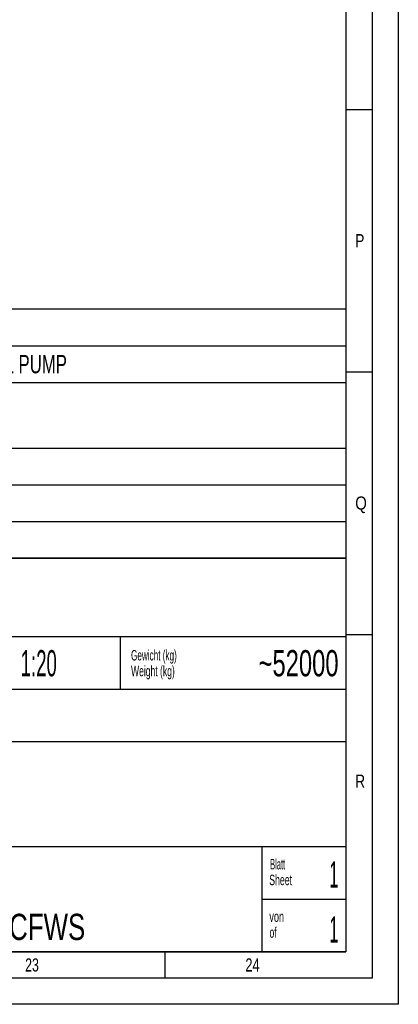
# Model space of a CAD drawing. Header units: millimetres. Extents: x 0 to 1189, y 0 to 841.
# Tile 60 of 106: x 1117 to 1189, y 0 to 188. Entities that reach past the tile are written whole.
import ezdxf
from ezdxf.enums import TextEntityAlignment as Align

# ---------------------------------------------------------------- set-up
doc = ezdxf.new("R2010")
doc.units = ezdxf.units.MM
doc.header["$LTSCALE"] = 65.395
doc.layers.get('0').update_dxf_attribs({"linetype": 'CONTINUOUS'})
doc.styles.get("Standard").update_dxf_attribs({"font": 'txt', "width": 0.6})
doc.styles.add('TEXTSTYLE_2', font='txt')
doc.styles.add('TEXTSTYLE_3', font='txt', dxfattribs={"width": 0.8})

# ---------------------------------------------------------------- blocks, each defined once
blk = doc.blocks.new('*T1006')
at = {"color": 2, "linetype": 'Continuous'}
for p, q in [((0, 0), (278, 0)), ((0, 0), (0, -47.5)), ((278, 0), (278, -47.5)), ((0, -7), (278, -7)), ((8, -7), (8, -47.5)), ((0, -14), (278, -14)), ((0, -26.5), (278, -26.5)), ((0, -33.5), (278, -33.5)), ((0, -40.5), (278, -40.5)), ((0, -47.5), (278, -47.5))]:
    blk.add_line(p, q, dxfattribs=at)
for s, width, p in [('Anmerkung / REMARKS', 0.674185, (1.05, -5.25)), ('SPACE REQUIRED FOR MEASURING TORSIONAL VIBRATIONS, AND/OR FOR REMOVAL OF THE VIBRATION DAMPER AND/OR LUBOIL PUMP', 0.683886, (9.05, -12.25)), ('SPACE REQUIRED FOR REMOVAL OF PISTON AND CYLINDER LINER', 0.681818, (9.05, -19.25)), ('REDUCED REMOVAL HEIGHT FOR CYLINDER LINER 2940mm', 0.684524, (9.05, -24.5)), ('SPACE REQUIRED FOR TERMINAL SET', 0.682028, (9.05, -31.75)), ('SPACE REQUIRED FOR TURBOCHARGER SHAFT', 0.692407, (9.05, -38.75)), ('SPACE TRQUIRED FOR CHARGE AIR COOLER REMOVING', 0.684656, (9.05, -45.75))]:
    blk.add_text(s, height=3.5, dxfattribs=dict(at, width=width)).set_placement(p)
at = {"color": 2, "linetype": 'Continuous', "width": 0.619048}
for s, p in [('b', (4, -12.25)), ('e', (4, -19.25)), ('k', (4, -31.75)), ('o', (4, -38.75)), ('p', (4, -45.75))]:
    blk.add_text(s, height=3.5, dxfattribs=at).set_placement(p, align=Align.CENTER)
blk = doc.blocks.new('*T1008')
at = {"color": 5, "linetype": 'Continuous'}
for p, q in [((0, 0), (187, 0)), ((0, 0), (0, -75)), ((187, 0), (187, -75)), ((0, -75), (187, -75))]:
    blk.add_line(p, q, dxfattribs=at)
at = {"color": 2, "linetype": 'Continuous', "style": 'TEXTSTYLE_3'}
for s, width, p in [('9M32E_CFWS', 0.738095, (73.4, -6.75)), ('1.5', 0.52381, (113.76, -6.75)), ('9M32E_CFWS', 0.738095, (73.4, -13.25)), ('1.4', 0.547619, (113.76, -13.25))]:
    blk.add_text(s, height=5, dxfattribs=dict(at, width=width)).set_placement(p)
for s, width, p in [('W882', 0.833333, (81.68, -22.5)), ('1:20', 0.529762, (128.4, -22.5)), ('-', 0.619048, (11, -72.75))]:
    blk.add_text(s, height=5, dxfattribs=dict(at, width=width)).set_placement(p, align=Align.CENTER)
for s, width, p in [('~52000', 0.678571, (185.6, -22.5)), ('1', 0.47619, (185.6, -62.75)), ('1', 0.47619, (185.6, -73.25))]:
    blk.add_text(s, height=5, dxfattribs=dict(at, width=width)).set_placement(p, align=Align.RIGHT)
at = {"color": 5, "linetype": 'Continuous', "width": 0.761905}
blk.add_text('mK', height=2, dxfattribs=at).set_placement((45.07, -31), align=Align.CENTER)
at = {"color": 7, "linetype": 'Continuous', "style": 'TEXTSTYLE_3'}
for s, width, p in [('Motor - Einbauzeichnung', 0.602484, (23.4, -43.12)), ('ENGINE INSTALLATION DRAWING', 0.69224, (23.4, -51.88))]:
    blk.add_text(s, height=5, dxfattribs=dict(at, width=width)).set_placement(p)
at = {"color": 7, "linetype": 'Continuous', "style": 'TEXTSTYLE_3', "width": 0.738095}
blk.add_text('9M32E CFWS', height=5, dxfattribs=at).set_placement((121.5, -72.75), align=Align.CENTER)

msp = doc.modelspace()

# ---------------------------------------------------------------- linework, layer by layer
at = {"color": 5, "linetype": 'Continuous'}
for p, q in [((1189, 841), (1189, 0)), ((1179, 831), (1179, 10)), ((1179, 170.5), (1184, 170.5)), ((1179, 120.5), (1184, 120.5)), ((1179, 70.5), (1184, 70.5)), ((1179, 10), (10, 10)), ((1144.5, 5), (1144.5, 10)), ((1189, 0), (0, 0))]:
    msp.add_line(p, q, dxfattribs=at)
at = {"color": 6, "linetype": 'Continuous'}
for p, q in [((1184, 836), (1184, 5)), ((1179, 85), (992, 85)), ((1179, 70), (992, 70)), ((1184, 5), (5, 5))]:
    msp.add_line(p, q, dxfattribs=at)
at = {"color": 7, "linetype": 'Continuous'}
for p, q in [((1136, 60), (1136, 70)), ((1179, 60), (1046, 60)), ((1179, 50), (992, 50)), ((1179, 30), (992, 30)), ((1163, 10), (1163, 30)), ((1179, 20), (1163, 19.99784))]:
    msp.add_line(p, q, dxfattribs=at)

# ---------------------------------------------------------------- block references
for name, p in [('*T1006', (901.00055, 132.50042)), ('*T1008', (992, 85))]:
    msp.add_blockref(name, p)

# ---------------------------------------------------------------- texts
at = {"color": 5, "linetype": 'Continuous'}
for s, height, style, width, p in [('P', 2.50001, 'TEXTSTYLE_2', 0.785714, (1180.77091, 144.271)), ('Q', 2.50001, 'TEXTSTYLE_2', 0.857143, (1180.77091, 94.271)), ('Gewicht (kg)', 2, 'TEXTSTYLE_3', 0.581349, (1138.00443, 65.51831)), ('Weight (kg)', 2, 'TEXTSTYLE_3', 0.61039, (1138.00443, 62.51831)), ('R', 2.50001, 'TEXTSTYLE_2', 0.785714, (1180.77091, 41.271)), ('Blatt', 2, 'TEXTSTYLE_3', 0.533333, (1164.54782, 25.70337)), ('Sheet', 2, 'TEXTSTYLE_3', 0.62381, (1164.36447, 22.70337)), ('von', 2, 'TEXTSTYLE_3', 0.650794, (1164.39227, 15.71354)), ('of', 2, 'TEXTSTYLE_3', 0.595238, (1164.44465, 12.68735)), ('23', 2.50001, 'TEXTSTYLE_2', 0.702381, (1117.806, 6.248)), ('24', 2.50001, 'TEXTSTYLE_2', 0.738095, (1159.806, 6.248))]:
    msp.add_text(s, height=height, dxfattribs=dict(at, style=style, width=width)).set_placement(p)

doc.saveas('drawing.dxf')
